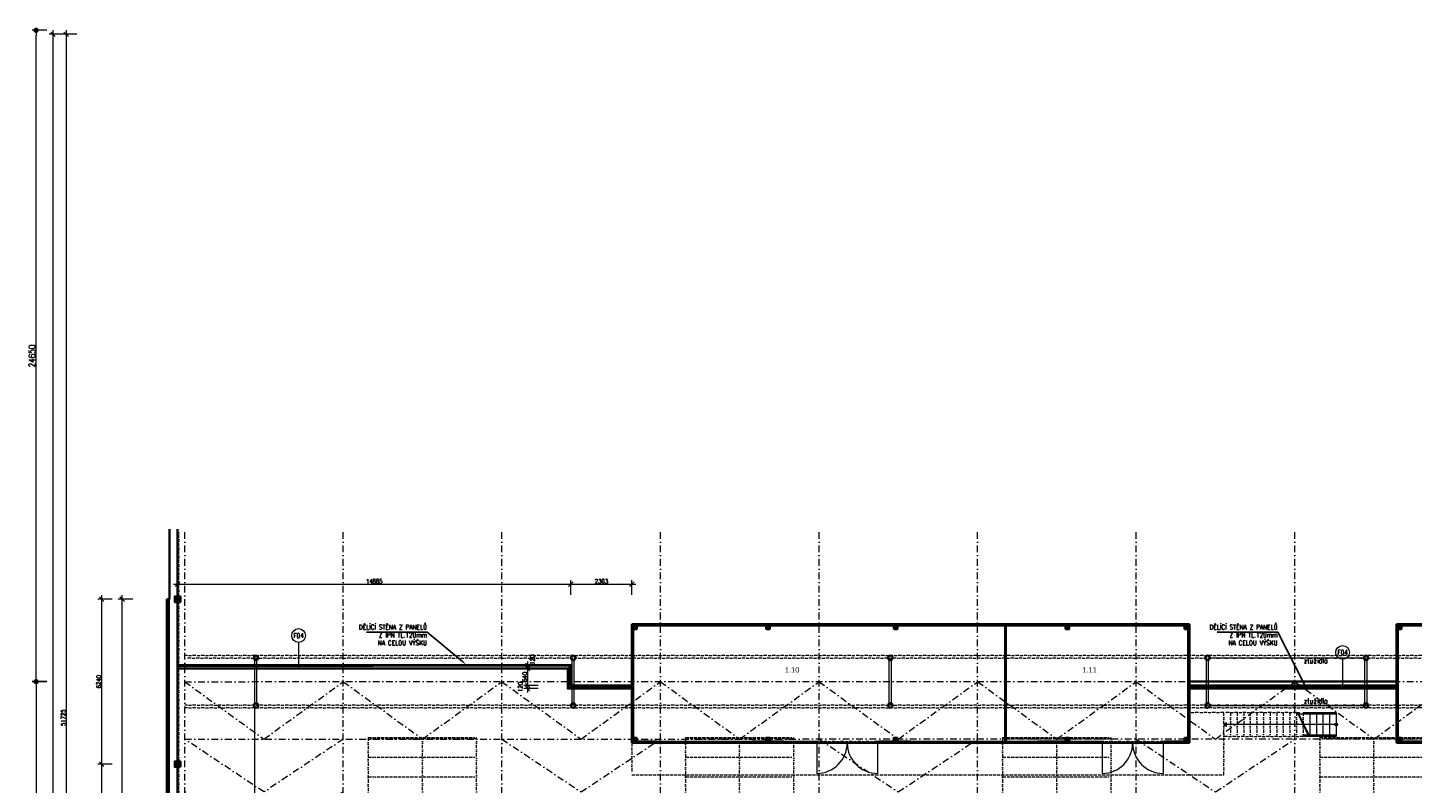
# Model space of a CAD drawing. Header units: millimetres. Extents: x -485339 to 286898, y -1189934 to 1602269.
# Tile 16 of 230: x -281678 to -229292, y -1021269 to -992673. Entities that reach past the tile are written whole.
import ezdxf
from ezdxf import colors
from ezdxf.entities.mleader import LeaderData, LeaderLine
from ezdxf.enums import TextEntityAlignment as Align
from ezdxf.math import Vec2, Vec3

# ---------------------------------------------------------------- set-up
doc = ezdxf.new("R2010")
doc.units = ezdxf.units.MM
doc.header["$LTSCALE"] = 10
for name, pattern in [('DASHDOT', [25.4, 12.7, -6.35, 0, -6.35]), ('DĚLICÍ2', [15.875, 6.35, -3.175, 0, -3.175, 0, -3.175]), ('ČÁRKOVANÁ2', [9.525, 6.35, -3.175])]:
    doc.linetypes.add(name, pattern=pattern)
doc.layers.get('Defpoints').update_dxf_attribs({"lineweight": 0})
for name, color, linetype, lineweight in [('N_dveře', 10, 'Continuous', 18), ('N_kóty', 10, 'Continuous', 18), ('N_popis', 10, 'Continuous', 18), ('N_čáry_obrys', 10, 'Continuous', 35), ('N_čáry_obrys_sokl', 5, 'Continuous', 35), ('N_čáry_obv.plášt', 212, 'Continuous', 18), ('N_čáry_obv.plášt_obrys', 212, 'Continuous', 35), ('St__otvory_dveře', 40, 'Continuous', 18), ('St_kóty', 132, 'Continuous', 18), ('St_otvory_okna', 40, 'Continuous', 18), ('St_plocha_místnosti', 250, 'Continuous', 18), ('St_sloupy_konstrukce haly', 5, 'Continuous', 35), ('St_sloupy_opláštění_půdorys', 25, 'Continuous', 35), ('St_čáry_nad', 250, 'DĚLICÍ2', 18), ('St_čáry_obrys', 5, 'Continuous', 35), ('St_čáry_osy', 250, 'DASHDOT', 18), ('St_čáry_plné', 250, 'Continuous', 18), ('St_čáry_pod', 250, 'ČÁRKOVANÁ2', 18)]:
    doc.layers.add(name, color=color, linetype=linetype, lineweight=lineweight)
doc.styles.add('Andy', font='arial.ttf')
doc.styles.get("Standard").update_dxf_attribs({"font": 'simplex.shx', "width": 0.8})
doc.linetypes.add('IZOLACE', pattern='A,0.0001,-0.1,[134,ltypeshp.shx,S=0.1,R=0,X=-0.1,Y=0],-0.2,[134,ltypeshp.shx,S=0.1,R=180,X=0.1,Y=0],-0.1', length=0.4001)
doc.linetypes.add('ZIGZAG', pattern='A,0.00254,-5.08,[131,ltypeshp.shx,S=5.08,R=0,X=-5.08,Y=0],-10.16,[131,ltypeshp.shx,S=5.08,R=180,X=5.08,Y=0],-5.08', length=20.32254)
doc.dimstyles.new('stavebníM100', dxfattribs={"dimtxt": 165, "dimasz": 170, "dimexe": 150, "dimexo": 100, "dimgap": 30, "dimtad": 1, "dimdec": 0, "dimtxsty": 'Standard', "dimblk": 'OBLIQUE', "dimcen": -2.5, "dimdle": 150, "dimclrd": 256, "dimclre": 256, "dimclrt": 256, "dimadec": 4, "dimazin": 0, "dimtfac": 1, "dimtdec": 0, "dimtmove": 2, "dimatfit": 3, "dimldrblk": 'OBLIQUE', "dimfxl": 400, "dimfxlon": 1, "dimlwd": -1, "dimlwe": -1, "dimarcsym": 0})
doc.dimstyles.new('stavebníM100_modul', dxfattribs={"dimtxt": 250, "dimasz": 200, "dimexe": 150, "dimexo": 100, "dimgap": 30, "dimtad": 1, "dimdec": 0, "dimtxsty": 'Standard', "dimblk": 'DOT', "dimcen": -2.5, "dimdle": 150, "dimclrd": 256, "dimclre": 256, "dimclrt": 256, "dimadec": 4, "dimazin": 0, "dimtfac": 1, "dimtdec": 0, "dimtmove": 2, "dimatfit": 3, "dimldrblk": 'OBLIQUE', "dimfxl": 400, "dimfxlon": 1, "dimlwd": -1, "dimlwe": -1, "dimarcsym": 0})

# ---------------------------------------------------------------- blocks, each defined once
blk = doc.blocks.new('G$C0F2906C7')
at = {"layer": 'St_sloupy_opláštění_půdorys', "ltscale": 2}
blk.add_lwpolyline([(-105, -105), (105, -105), (105, 105), (-105, 105)], close=True, dxfattribs=at)
for points in [[(-105, 105), (105, -105)], [(105, 105), (-105, -105)]]:
    blk.add_lwpolyline(points, dxfattribs=at)
blk = doc.blocks.new('G$CD8A98CDB')
at = {"layer": 'St_sloupy_konstrukce haly', "color": 250, "lineweight": 18, "ltscale": 2}
for points in [[(-825, 0), (825, 0)], [(-825, -80), (825, -80)]]:
    blk.add_lwpolyline(points, dxfattribs=at)
at = {"layer": 'St_sloupy_konstrukce haly', "ltscale": 2}
for centre in [(-900, -40), (900, -40)]:
    blk.add_circle(centre, 85, dxfattribs=at)
blk = doc.blocks.new('G$C7F8F446A')
at = {"layer": 'St_čáry_plné', "color": 0, "linetype": 'ByBlock', "ltscale": 2}
for p, q in [((20055, 4100), (-55, 4100)), ((-55, 0), (20055, 0))]:
    blk.add_line(p, q, dxfattribs=at)
for points in [[(-55, 4100), (-55, 0)], [(695, 4100), (695, 0)], [(1445, 4100), (1445, 0)], [(2195, 4100), (2195, 0)], [(2945, 4100), (2945, 0)], [(3695, 4100), (3695, 0)], [(4445, 4100), (4445, 0)], [(5195, 4100), (5195, 0)], [(5945, 4100), (5945, 0)], [(6695, 4100), (6695, 0)], [(7445, 4100), (7445, 0)], [(8195, 4100), (8195, 0)], [(8945, 4100), (8945, 0)], [(9695, 4100), (9695, 0)], [(10305, 4100), (10305, 0)], [(11055, 4100), (11055, 0)], [(11805, 4100), (11805, 0)], [(12555, 4100), (12555, 0)], [(13305, 4100), (13305, 0)], [(14055, 4100), (14055, 0)], [(14805, 4100), (14805, 0)], [(15555, 4100), (15555, 0)], [(16305, 4100), (16305, 0)], [(17055, 4100), (17055, 0)], [(17805, 4100), (17805, 0)], [(18555, 4100), (18555, 0)], [(19305, 4100), (19305, 0)], [(20055, 4100), (20055, 0)], [(-55, 2050), (20000, 2050)]]:
    blk.add_lwpolyline(points, dxfattribs=at)
at = {"layer": 'St_čáry_pod', "color": 0, "linetype": 'ByBlock', "ltscale": 2}
for p, q in [((0, 4100), (0, 0)), ((20000, 0), (20000, 4100))]:
    blk.add_line(p, q, dxfattribs=at)
blk = doc.blocks.new('*U6978')
at = {"layer": 'St_čáry_osy', "ltscale": 2}
blk.add_lwpolyline([(3000, 1000), (0, -1000), (-3000, 1000)], dxfattribs=at)
blk = doc.blocks.new('*U6977')
at = {"layer": 'Defpoints', "ltscale": 2}
for p in [(0, 0), (0, -2000), (0, -4000), (0, -6000), (0, -8000)]:
    blk.add_blockref('*U6978', p, dxfattribs=at)
blk = doc.blocks.new('*U6984')
at = {"layer": 'St_čáry_osy', "ltscale": 2}
blk.add_lwpolyline([(-3000, -1000), (-4, 1000), (3000, -1000)], dxfattribs=at)
blk = doc.blocks.new('*U6983')
at = {"layer": 'St_čáry_osy', "ltscale": 2}
for p in [(0, 0), (12000, 0), (24000, 0)]:
    blk.add_blockref('*U6984', p, dxfattribs=at)
blk = doc.blocks.new('G$C325A9F68')
at = {"layer": 'St_otvory_okna', "ltscale": 2}
for points in [[(0, 0), (1200, 0), (1200, 50), (0, 50)], [(0, 0), (50, 0), (50, 50), (0, 50)], [(1200, 0), (1150, 0), (1150, 50), (1200, 50)]]:
    blk.add_lwpolyline(points, close=True, dxfattribs=at)
blk = doc.blocks.new('G$C19647512')
at = {"layer": 'St__otvory_dveře', "ltscale": 2}
for points in [[(0, -50), (50, -50), (50, 0), (0, 0)], [(2350, -50), (2400, -50), (2400, 0), (2350, 0)]]:
    blk.add_lwpolyline(points, close=True, dxfattribs=at)
at = {"layer": 'St__otvory_dveře', "linetype": 'DĚLICÍ2', "ltscale": 2}
for points in [[(2350, 0), (50, 0)], [(2350, -50), (50, -50)]]:
    blk.add_lwpolyline(points, dxfattribs=at)
at = {"layer": 'St__otvory_dveře', "ltscale": 2}
for points in [[(50, -50), (50, -1200)], [(2350, -50), (2350, -1200)]]:
    blk.add_lwpolyline(points, dxfattribs=at)
for centre, start, end in [((50, -50), 270, 0), ((2350, -50), 180, 270)]:
    blk.add_arc(centre, 1150, start, end, dxfattribs=at)
blk = doc.blocks.new('G$C2F820337')
at = {"layer": 'St_sloupy_opláštění_půdorys', "ltscale": 2}
blk.add_lwpolyline([(-70, -70), (70, -70), (70, 70), (-70, 70)], close=True, dxfattribs=at)
for points in [[(-70, 70), (70, -70)], [(70, 70), (-70, -70)]]:
    blk.add_lwpolyline(points, dxfattribs=at)
blk = doc.blocks.new('G$CB69B1554')
at = {"layer": 'St_otvory_okna', "ltscale": 2}
blk.add_lwpolyline([(5750, -4500), (5750, -4500), (5750, -4450), (5750, -4450)], close=True, dxfattribs=at)
blk.add_lwpolyline([(5750, -4500), (5750, -4500), (5750, -4450), (5750, -4450)], close=True, dxfattribs=at)
at = {"layer": 'St_čáry_nad', "ltscale": 2}
for points in [[(0, -4500), (0, -5700), (21100, -5700), (22400, -5700), (22400, -3350), (21100, -3350)], [(25150, -3350), (22400, -3350)], [(22650, -3350), (22650, -4250)], [(22900, -3350), (22900, -4250)], [(23150, -3350), (23150, -4250)], [(23400, -3350), (23400, -4250)], [(23650, -3350), (23650, -4250)], [(23900, -3350), (23900, -4250)], [(24150, -3350), (24150, -4250)], [(24400, -3350), (24400, -4250)], [(24650, -3350), (24650, -4250)], [(24900, -3350), (24900, -4250)], [(25150, -3350), (25150, -4250)], [(25150, -3350), (25400, -3350), (25400, -4250)], [(25400, -4250), (22400, -4250)]]:
    blk.add_lwpolyline(points, dxfattribs=at)
at = {"layer": 'St_čáry_obrys', "ltscale": 2}
for points in [[(0, 0), (21100, 0)], [(0, -4500), (0, 0)], [(21100, 0), (21100, -4500)], [(50, -50), (21050, -50)], [(50, -4450), (50, -50)], [(14125, -4450), (14125, -50)], [(14150, -4450), (14150, -50)], [(21050, -50), (21050, -4450)], [(0, -4500), (950, -4500), (950, -4500), (950, -4450), (50, -4450)], [(950, -4450), (950, -4500)], [(4550, -4450), (5750, -4450)], [(4550, -4450), (4550, -4500)], [(4550, -4500), (5750, -4500)], [(5750, -4450), (5750, -4500)], [(9350, -4450), (10550, -4450)], [(9350, -4450), (9350, -4500)], [(9350, -4500), (10550, -4500)], [(10550, -4450), (10550, -4500)], [(15350, -4450), (16550, -4450)], [(15350, -4450), (15350, -4500)], [(15350, -4500), (16550, -4500)], [(16550, -4450), (16550, -4500)], [(20150, -4450), (21050, -4450)], [(20150, -4450), (20150, -4500)], [(20150, -4500), (21100, -4500)]]:
    blk.add_lwpolyline(points, dxfattribs=at)
at = {"layer": 'St_čáry_obrys'}
for points in [[(28930, -4500), (28930, 0)], [(28930, 0), (29109, 0), (30330, 0)], [(28980, -4450), (28980, -50)], [(28980, -50), (29109, -50), (30330, -50)], [(28930, -4500), (50630, -4500)], [(28980, -4450), (34930, -4450)]]:
    blk.add_lwpolyline(points, dxfattribs=at)
at = {"layer": 'St_čáry_plné', "ltscale": 2}
for points in [[(25150, -3400), (26650, -3400)], [(25617, -4250), (25181, -3350)], [(25650, -4250), (25215, -3350)], [(25400, -3350), (25650, -3350), (25650, -4250), (25400, -4250)], [(25650, -3350), (25900, -3350), (25900, -4250), (25650, -4250)], [(25900, -3350), (26150, -3350), (26150, -4250), (25900, -4250)], [(26150, -3350), (26400, -3350), (26400, -4250), (26150, -4250)], [(26400, -3350), (26650, -3350), (26650, -4250), (26150, -4250)], [(26595, -3800), (22400, -3800)], [(26650, -4200), (25400, -4200)]]:
    blk.add_lwpolyline(points, dxfattribs=at)
blk.add_lwpolyline([(22400, -3800), (22501, -3859), (22501, -3741)], close=True, dxfattribs=at)
blk.add_circle((26650, -3800), 54.6, dxfattribs=at)
at = {"layer": 'St__otvory_dveře', "ltscale": 2}
for p in [(6950, -4450), (17750, -4450)]:
    blk.add_blockref('G$C19647512', p, dxfattribs=at)
at = {"layer": 'St_otvory_okna', "ltscale": 2}
for p in [(950, -4500), (2150, -4500), (3350, -4500), (5750, -4500), (10550, -4500), (11750, -4500), (12950, -4500), (14150, -4500), (16550, -4500)]:
    blk.add_blockref('G$C325A9F68', p, dxfattribs=at)
at = {"layer": 'St_sloupy_opláštění_půdorys', "ltscale": 2}
for p in [(120, -120), (5150, -120), (9980, -120), (16480, -120), (20980, -120), (29050, -120), (120, -4380), (5150, -4380), (9980, -4380), (16480, -4380), (29050, -4380)]:
    blk.add_blockref('G$C2F820337', p, dxfattribs=at)
at = {"layer": 'St_sloupy_opláštění_půdorys', "ltscale": 2, "xscale": -1, "rotation": 180}
blk.add_blockref('G$C2F820337', (20980, -4380), dxfattribs=at)
blk = doc.blocks.new('_OBLIQUE')
at = {"color": 0, "linetype": 'ByBlock'}
blk.add_line((-0.5, -0.5), (0.5, 0.5), dxfattribs=at)
blk = doc.blocks.new('*D7050')
at = {"layer": 'Defpoints', "color": 0}
for p in [(-277382, -992923), (-280222, -1044648), (-277482, -1044648)]:
    blk.add_point(p, dxfattribs=at)
at = {"layer": 'St_kóty'}
for p, q in [((-279822, -992923), (-280372, -992923)), ((-280222, -992773), (-280222, -1044798)), ((-279822, -1044648), (-280372, -1044648))]:
    blk.add_line(p, q, dxfattribs=at)
at = {"layer": 'St_kóty', "linetype": 'ByBlock', "xscale": 170, "yscale": 170, "zscale": 170}
for p, rotation in [((-280222, -992923), 90), ((-280222, -1044648), 270)]:
    blk.add_blockref('_OBLIQUE', p, dxfattribs=dict(at, rotation=rotation))
at = {"layer": 'St_kóty', "insert": (-280335, -1018785), "char_height": 165, "attachment_point": 5, "rotation": 90}
blk.add_mtext('51725', dxfattribs=at)
blk = doc.blocks.new('*D7052')
at = {"layer": 'Defpoints', "color": 0}
for p in [(-280718, -992923), (-277382, -992923), (-277482, -1060078)]:
    blk.add_point(p, dxfattribs=at)
at = {"layer": 'St_kóty'}
for p, q in [((-280318, -992923), (-280868, -992923)), ((-280718, -1060228), (-280718, -992773)), ((-280318, -1060078), (-280868, -1060078))]:
    blk.add_line(p, q, dxfattribs=at)
at = {"layer": 'St_kóty', "linetype": 'ByBlock', "xscale": 170, "yscale": 170, "zscale": 170}
for p, rotation in [((-280718, -992923), 90), ((-280718, -1060078), 270)]:
    blk.add_blockref('_OBLIQUE', p, dxfattribs=dict(at, rotation=rotation))
at = {"layer": 'St_kóty', "insert": (-280831, -1026500), "char_height": 165, "attachment_point": 5, "rotation": 90}
blk.add_mtext('67155', dxfattribs=at)
blk = doc.blocks.new('_Dot')
at = {"color": 0, "linetype": 'ByBlock', "lineweight": -2}
blk.add_line((-0.5, 0), (-1, 0), dxfattribs=at)
at = {"color": 0, "linetype": 'ByBlock', "const_width": 0.5}
blk.add_lwpolyline([(-0.25, 0, 1), (0.25, 0, 1)], format="xyb", close=True, dxfattribs=at)
blk = doc.blocks.new('*D7053')
at = {"layer": 'Defpoints', "color": 0}
for p in [(-281359, -992773), (-274075, -992773), (-274072, -1017423)]:
    blk.add_point(p, dxfattribs=at)
at = {"layer": 'St_kóty'}
for p, q in [((-280959, -992773), (-281509, -992773)), ((-281359, -1017223), (-281359, -992973)), ((-280959, -1017423), (-281509, -1017423))]:
    blk.add_line(p, q, dxfattribs=at)
at = {"layer": 'St_kóty', "linetype": 'ByBlock', "xscale": 200, "yscale": 200, "zscale": 200}
for p, rotation in [((-281359, -992773), 90), ((-281359, -1017423), 270)]:
    blk.add_blockref('_Dot', p, dxfattribs=dict(at, rotation=rotation))
at = {"layer": 'St_kóty', "insert": (-281514, -1005098), "char_height": 250, "attachment_point": 5, "rotation": 90}
blk.add_mtext('24650', dxfattribs=at)
blk = doc.blocks.new('*D7054')
at = {"layer": 'Defpoints', "color": 0}
for p in [(-274152, -1017422), (-281359, -1041768), (-274152, -1041768)]:
    blk.add_point(p, dxfattribs=at)
at = {"layer": 'St_kóty'}
for p, q in [((-280959, -1017422), (-281509, -1017422)), ((-281359, -1017622), (-281359, -1041568)), ((-280959, -1041768), (-281509, -1041768))]:
    blk.add_line(p, q, dxfattribs=at)
at = {"layer": 'St_kóty', "linetype": 'ByBlock', "xscale": 200, "yscale": 200, "zscale": 200}
for p, rotation in [((-281359, -1017422), 90), ((-281359, -1041768), 270)]:
    blk.add_blockref('_Dot', p, dxfattribs=dict(at, rotation=rotation))
at = {"layer": 'St_kóty', "insert": (-281514, -1029595), "char_height": 250, "attachment_point": 5, "rotation": 90}
blk.add_mtext('24345', dxfattribs=at)
blk = doc.blocks.new('*D7265')
at = {"layer": 'Defpoints', "color": 0}
for p in [(-278878, -1020543), (-277077, -1020543), (-277077, -1026783)]:
    blk.add_point(p, dxfattribs=at)
at = {"layer": 'St_kóty'}
for p, q in [((-278878, -1026933), (-278878, -1020393)), ((-278478, -1020543), (-279028, -1020543)), ((-278478, -1026783), (-279028, -1026783))]:
    blk.add_line(p, q, dxfattribs=at)
at = {"layer": 'St_kóty', "linetype": 'ByBlock', "xscale": 170, "yscale": 170, "zscale": 170}
for p, rotation in [((-278878, -1020543), 90), ((-278878, -1026783), 270)]:
    blk.add_blockref('_OBLIQUE', p, dxfattribs=dict(at, rotation=rotation))
at = {"layer": 'St_kóty', "insert": (-278990, -1023663), "char_height": 165, "attachment_point": 5, "rotation": 90}
blk.add_mtext('6240', dxfattribs=at)
blk = doc.blocks.new('*D7266')
at = {"layer": 'Defpoints', "color": 0}
for p in [(-278878, -1014303), (-277077, -1014303), (-277077, -1020543)]:
    blk.add_point(p, dxfattribs=at)
at = {"layer": 'St_kóty'}
for p, q in [((-278878, -1020693), (-278878, -1014153)), ((-278478, -1014303), (-279028, -1014303)), ((-278478, -1020543), (-279028, -1020543))]:
    blk.add_line(p, q, dxfattribs=at)
at = {"layer": 'St_kóty', "linetype": 'ByBlock', "xscale": 170, "yscale": 170, "zscale": 170}
for p, rotation in [((-278878, -1014303), 90), ((-278878, -1020543), 270)]:
    blk.add_blockref('_OBLIQUE', p, dxfattribs=dict(at, rotation=rotation))
at = {"layer": 'St_kóty', "insert": (-278990, -1017423), "char_height": 165, "attachment_point": 5, "rotation": 90}
blk.add_mtext('6240', dxfattribs=at)
blk = doc.blocks.new('*D7309')
at = {"layer": 'Defpoints', "color": 0}
for p in [(-278103, -1014303), (-276413, -1014303), (-276513, -1044548)]:
    blk.add_point(p, dxfattribs=at)
at = {"layer": 'N_kóty'}
for p, q in [((-278103, -1044698), (-278103, -1014153)), ((-277703, -1014303), (-278253, -1014303)), ((-277703, -1044548), (-278253, -1044548))]:
    blk.add_line(p, q, dxfattribs=at)
at = {"layer": 'N_kóty', "linetype": 'ByBlock', "xscale": 170, "yscale": 170, "zscale": 170}
for p, rotation in [((-278103, -1014303), 90), ((-278103, -1044548), 270)]:
    blk.add_blockref('_OBLIQUE', p, dxfattribs=dict(at, rotation=rotation))
at = {"layer": 'N_kóty', "insert": (-278216, -1029425), "char_height": 165, "attachment_point": 5, "rotation": 90}
blk.add_mtext('30245', dxfattribs=at)
blk = doc.blocks.new('*D7392')
at = {"layer": 'Defpoints', "color": 0}
for p in [(-261126, -1013735), (-276011, -1016803), (-261126, -1016803)]:
    blk.add_point(p, dxfattribs=at)
at = {"layer": 'N_kóty'}
for p, q in [((-276011, -1014135), (-276011, -1013585)), ((-261126, -1014135), (-261126, -1013585)), ((-276161, -1013735), (-260976, -1013735))]:
    blk.add_line(p, q, dxfattribs=at)
at = {"layer": 'N_kóty', "linetype": 'ByBlock', "xscale": 170, "yscale": 170, "zscale": 170, "rotation": 180}
blk.add_blockref('_OBLIQUE', (-276011, -1013735), dxfattribs=at)
at = {"layer": 'N_kóty', "linetype": 'ByBlock', "xscale": 170, "yscale": 170, "zscale": 170}
blk.add_blockref('_OBLIQUE', (-261126, -1013735), dxfattribs=at)
at = {"layer": 'N_kóty', "insert": (-268569, -1013622), "char_height": 165, "attachment_point": 5}
blk.add_mtext('14885', dxfattribs=at)
blk = doc.blocks.new('*D7393')
at = {"layer": 'Defpoints', "color": 0}
for p in [(-258823, -1013735), (-258823, -1015243), (-261126, -1016803)]:
    blk.add_point(p, dxfattribs=at)
at = {"layer": 'N_kóty'}
for p, q in [((-261126, -1014135), (-261126, -1013585)), ((-258823, -1014135), (-258823, -1013585)), ((-261276, -1013735), (-258673, -1013735))]:
    blk.add_line(p, q, dxfattribs=at)
at = {"layer": 'N_kóty', "linetype": 'ByBlock', "xscale": 170, "yscale": 170, "zscale": 170, "rotation": 180}
blk.add_blockref('_OBLIQUE', (-261126, -1013735), dxfattribs=at)
at = {"layer": 'N_kóty', "linetype": 'ByBlock', "xscale": 170, "yscale": 170, "zscale": 170}
blk.add_blockref('_OBLIQUE', (-258823, -1013735), dxfattribs=at)
at = {"layer": 'N_kóty', "insert": (-259974, -1013622), "char_height": 165, "attachment_point": 5}
blk.add_mtext('2303', dxfattribs=at)
blk = doc.blocks.new('*D7394')
at = {"layer": 'Defpoints', "color": 0}
for p in [(-262760, -1017563), (-258823, -1017563), (-258823, -1017683)]:
    blk.add_point(p, dxfattribs=at)
at = {"layer": 'N_kóty'}
for p, q in [((-262360, -1017563), (-262910, -1017563)), ((-262360, -1017683), (-262910, -1017683)), ((-262760, -1017833), (-262760, -1017413))]:
    blk.add_line(p, q, dxfattribs=at)
at = {"layer": 'N_kóty', "linetype": 'ByBlock', "xscale": 170, "yscale": 170, "zscale": 170}
for p, rotation in [((-262760, -1017563), 90), ((-262760, -1017683), 270)]:
    blk.add_blockref('_OBLIQUE', p, dxfattribs=dict(at, rotation=rotation))
at = {"layer": 'N_kóty', "insert": (-263038, -1017623), "char_height": 165, "attachment_point": 5, "rotation": 90}
blk.add_mtext('120', dxfattribs=at)
blk = doc.blocks.new('*D7395')
at = {"layer": 'Defpoints', "color": 0}
for p in [(-262759, -1016923), (-261246, -1016923), (-258823, -1017563)]:
    blk.add_point(p, dxfattribs=at)
at = {"layer": 'N_kóty'}
for p, q in [((-262759, -1017713), (-262759, -1016773)), ((-262359, -1016923), (-262909, -1016923)), ((-262359, -1017563), (-262909, -1017563))]:
    blk.add_line(p, q, dxfattribs=at)
at = {"layer": 'N_kóty', "linetype": 'ByBlock', "xscale": 170, "yscale": 170, "zscale": 170}
for p, rotation in [((-262759, -1016923), 90), ((-262759, -1017563), 270)]:
    blk.add_blockref('_OBLIQUE', p, dxfattribs=dict(at, rotation=rotation))
at = {"layer": 'N_kóty', "insert": (-262871, -1017243), "char_height": 165, "attachment_point": 5, "rotation": 90}
blk.add_mtext('640', dxfattribs=at)
blk = doc.blocks.new('*D7396')
at = {"layer": 'Defpoints', "color": 0}
for p in [(-262759, -1016803), (-261126, -1016803), (-261246, -1016923)]:
    blk.add_point(p, dxfattribs=at)
at = {"layer": 'N_kóty'}
for p, q in [((-262359, -1016803), (-262909, -1016803)), ((-262759, -1017073), (-262759, -1016653)), ((-262359, -1016923), (-262909, -1016923))]:
    blk.add_line(p, q, dxfattribs=at)
at = {"layer": 'N_kóty', "linetype": 'ByBlock', "xscale": 170, "yscale": 170, "zscale": 170}
for p, rotation in [((-262759, -1016803), 90), ((-262759, -1016923), 270)]:
    blk.add_blockref('_OBLIQUE', p, dxfattribs=dict(at, rotation=rotation))
at = {"layer": 'N_kóty', "insert": (-262579, -1016585), "char_height": 165, "attachment_point": 5, "rotation": 90}
blk.add_mtext('120', dxfattribs=at)

msp = doc.modelspace()

# ---------------------------------------------------------------- linework, layer by layer
at = {"layer": 'Defpoints', "ltscale": 2}
msp.add_lwpolyline([(-273082.7, -1041767.6), (-273082.7, -1017422.6)], dxfattribs=at)
at = {"layer": 'N_popis'}
for points in [[(-271429.6, -1015936), (-271429.6, -1016922.7)], [(-231928.2, -1016573.6), (-231928.2, -1017560.3)]]:
    msp.add_lwpolyline(points, dxfattribs=at)
for centre in [(-271429.6, -1015676.1), (-231928.2, -1016313.7)]:
    msp.add_circle(centre, 259.9, dxfattribs=at)
at = {"layer": 'N_čáry_obrys', "ltscale": 2}
for points in [[(-276412.7, -1014302.6), (-276312.7, -1014302.6)], [(-276412.7, -1044547.6), (-276412.7, -1014302.6)]]:
    msp.add_lwpolyline(points, dxfattribs=at)
at = {"layer": 'N_čáry_obrys_sokl', "ltscale": 2}
for points in [[(-276312.7, -1011656.9), (-276312.7, -1014302.6)], [(-276012.7, -1011656.9), (-276012.7, -1014197.6)], [(-276012.7, -1014407.6), (-276012.7, -1020437.6)], [(-276012.7, -1020647.6), (-276012.7, -1026677.6)]]:
    msp.add_lwpolyline(points, dxfattribs=at)
at = {"layer": 'N_čáry_obv.plášt', "linetype": 'IZOLACE', "ltscale": 10}
msp.add_lwpolyline([(-276362.7, -1044597.6), (-276362.7, -1014302.6)], dxfattribs=at)
at = {"layer": 'N_čáry_obv.plášt', "linetype": 'ZIGZAG'}
for points in [[(-258822.7, -1017622.9), (-261187.7, -1017622.9), (-261187.7, -1016839.8), (-276012.7, -1016862.6)], [(-237722.7, -1017622.9), (-229892.7, -1017622.9)]]:
    msp.add_lwpolyline(points, dxfattribs=at)
at = {"layer": 'N_čáry_obv.plášt_obrys'}
for points in [[(-258822.7, -1017562.9), (-261127.7, -1017562.9), (-261126.1, -1016802.7), (-276012.7, -1016802.7)], [(-258822.7, -1017682.9), (-261247.7, -1017682.9), (-261246.1, -1016922.7), (-276012.7, -1016922.7)], [(-237722.7, -1017562.9), (-229892.7, -1017562.9)], [(-237722.7, -1017682.9), (-229892.7, -1017682.9)]]:
    msp.add_lwpolyline(points, dxfattribs=at)
at = {"layer": 'St_čáry_nad', "ltscale": 2}
for points in [[(-275957.7, -1044697.6), (-275957.7, -1011656.9)], [(-179683, -1016437.6), (-275737.7, -1016437.6)], [(-182415.5, -1016537.6), (-275737.7, -1016537.6)], [(-179683, -1018307.6), (-275737.7, -1018307.6)], [(-179683, -1018407.6), (-275737.7, -1018407.6)]]:
    msp.add_lwpolyline(points, dxfattribs=at)
at = {"layer": 'St_čáry_obrys'}
for p, q in [((-258822.7, -1017420.4), (-258822.7, -1019742.9)), ((-237722.7, -1019742.9), (-237723.1, -1017417.5)), ((-237723.1, -1017417.5), (-229892.7, -1017417.5)), ((-229892.7, -1017417.5), (-229892.7, -1019742.9)), ((-258822.7, -1019742.9), (-237722.7, -1019742.9)), ((-229892.7, -1019742.9), (-208192.7, -1019742.9))]:
    msp.add_line(p, q, dxfattribs=at)
at = {"layer": 'St_čáry_osy', "ltscale": 2}
for points in [[(-275737.7, -1059777.6), (-275737.7, -1011656.9)], [(-269737.7, -1059777.6), (-269737.7, -1011656.9)], [(-263737.7, -1059777.6), (-263737.7, -1011656.9)], [(-257737.7, -1059777.6), (-257737.7, -1011656.9)], [(-251737.7, -1059777.6), (-251737.7, -1011656.9)], [(-245737.7, -1059777.6), (-245737.7, -1011656.9)], [(-239737.7, -1059777.6), (-239737.7, -1011656.9)], [(-233737.7, -1059777.6), (-233737.7, -1011656.9)], [(-275737.7, -1017422.6), (-179683, -1017409.8)], [(-275737.7, -1017422.6), (-272737.7, -1019595.1), (-269737.7, -1017422.6)], [(-269737.7, -1017422.6), (-266742, -1019595.1), (-263737.7, -1017422.6)], [(-263737.7, -1017422.6), (-260742, -1019595.1), (-257737.7, -1017422.6)], [(-257737.7, -1017422.6), (-254742, -1019595.1), (-251737.7, -1017422.6)], [(-251737.7, -1017422.6), (-248742, -1019595.1), (-245737.7, -1017422.6)], [(-245737.7, -1017422.6), (-242742, -1019595.1), (-239737.7, -1017422.6)], [(-239737.7, -1017422.6), (-236742, -1019595.1), (-233737.7, -1017422.6)], [(-233737.7, -1017422.6), (-230742, -1019595.1), (-227737.7, -1017422.6)], [(-275737.7, -1019595.1), (-179683, -1019582.3)]]:
    msp.add_lwpolyline(points, dxfattribs=at)
at = {"layer": 'St_čáry_plné', "ltscale": 2}
for points in [[(-276312.7, -1044647.6), (-276312.7, -1014302.6)], [(-236957.7, -1016524), (-231127.7, -1016524)], [(-236957.7, -1018324), (-231127.7, -1018324)]]:
    msp.add_lwpolyline(points, dxfattribs=at)

# ---------------------------------------------------------------- block references
at = {"layer": 'N_dveře', "ltscale": 2}
msp.add_blockref('G$CB69B1554', (-258822.7, -1015242.9), dxfattribs=at)
at = {"layer": 'St_sloupy_konstrukce haly', "ltscale": 2, "rotation": 90}
for p in [(-273082.7, -1017422.6), (-261082.7, -1017422.6), (-249082.7, -1017422.6), (-237082.7, -1017422.6), (-231082.7, -1017422.6)]:
    msp.add_blockref('G$CD8A98CDB', p, dxfattribs=at)
at = {"layer": 'St_sloupy_opláštění_půdorys', "ltscale": 2, "rotation": 90}
for p in [(-276007.7, -1014302.6), (-276007.7, -1020542.6)]:
    msp.add_blockref('G$C0F2906C7', p, dxfattribs=at)
at = {"layer": 'St_čáry_nad', "ltscale": 2, "rotation": 90}
for p in [(-264692, -1039584.6), (-252692, -1039584.6), (-240692, -1039584.6), (-228692, -1039584.6)]:
    msp.add_blockref('G$C7F8F446A', p, dxfattribs=at)
at = {"layer": 'St_čáry_osy', "ltscale": 2}
msp.add_blockref('*U6977', (-272737.7, -1020595.1), dxfattribs=at)
at = {"layer": 'St_čáry_osy', "ltscale": 2, "xscale": -1, "rotation": 180}
msp.add_blockref('*U6983', (-260737.7, -1020595.1), dxfattribs=at)

# ---------------------------------------------------------------- texts
at = {"layer": 'N_popis', "width": 0.8}
for p in [(-271429.6, -1015676.1), (-231928.2, -1016313.7)]:
    msp.add_text('F04', height=180, dxfattribs=at).set_placement(p, align=Align.MIDDLE_CENTER)
at = {"layer": 'St_plocha_místnosti', "ltscale": 2, "style": 'Andy'}
for s, p in [('1.10', (-253029.7, -1017075.3)), ('1.11', (-241773.2, -1017075.3))]:
    msp.add_text(s, height=200, dxfattribs=at).set_placement(p)
at = {"layer": 'St_čáry_plné', "ltscale": 2, "width": 0.8}
for p in [(-233398.6, -1016727.8), (-233398.6, -1018251.4)]:
    msp.add_text('ztužidla', height=200, dxfattribs=at).set_placement(p)

# ---------------------------------------------------------------- dimensions: what is measured, and where the dimension line sits
at = {"layer": 'N_kóty'}
for base, p1, p2, picture, middle in [((-261126.1, -1013735), (-276011.1, -1016802.7), (-261126.1, -1016802.7), '*D7392', (-268568.6, -1013622.5)), ((-258822.7, -1013735), (-261126.1, -1016802.7), (-258822.7, -1015242.9), '*D7393', (-259974.4, -1013622.5))]:
    dim = msp.add_linear_dim(base=base, p1=p1, p2=p2, dimstyle='stavebníM100', dxfattribs=at)
    dim.commit()
    dim.dimension.update_dxf_attribs({"geometry": picture, "text_midpoint": middle})
for base, p1, p2, picture, middle in [((-278103.5, -1014302.6), (-276512.7, -1044547.6), (-276412.7, -1014302.6), '*D7309', (-278216, -1029425.1)), ((-262758.7, -1016922.7), (-258822.7, -1017562.9), (-261246.1, -1016922.7), '*D7395', (-262871.2, -1017242.8)), ((-262760.3, -1017562.9), (-258822.7, -1017682.9), (-258822.7, -1017562.9), '*D7394', (-263037.8, -1017622.9))]:
    dim = msp.add_linear_dim(base=base, p1=p1, p2=p2, angle=90, dimstyle='stavebníM100', dxfattribs=at)
    dim.commit()
    dim.dimension.update_dxf_attribs({"geometry": picture, "text_midpoint": middle})
dim = msp.add_linear_dim(base=(-262758.7, -1016802.7), p1=(-261246.1, -1016922.7), p2=(-261126.1, -1016802.7), angle=90, dimstyle='stavebníM100', dxfattribs=at)
dim.commit()
dim.dimension.update_dxf_attribs({"geometry": '*D7396', "text_midpoint": (-262579, -1016584.6), "dimtype": 160})
at = {"layer": 'St_kóty'}
for base, p1, p2, dimstyle, picture, middle in [((-281358.984, -992773.062), (-274071.9313, -1017422.6267), (-274074.7886, -992773.062), 'stavebníM100_modul', '*D7053', (-281513.984, -1005097.8444)), ((-280222, -1044647.6), (-277381.9, -992922.8), (-277481.9, -1044647.6), 'stavebníM100', '*D7050', (-280334.5, -1018785.2)), ((-281359, -1041767.6), (-274151.9, -1017422.3), (-274151.9, -1041767.6), 'stavebníM100_modul', '*D7054', (-281514, -1029594.9))]:
    dim = msp.add_linear_dim(base=base, p1=p1, p2=p2, angle=90, dimstyle=dimstyle, dxfattribs=at)
    dim.commit()
    dim.dimension.update_dxf_attribs({"geometry": picture, "text_midpoint": middle})
for base, p1, p2, picture, middle in [((-280718.2, -992922.8), (-277481.9, -1060077.6), (-277381.9, -992922.8), '*D7052', (-280830.7, -1026500.2)), ((-278877.9, -1014302.6), (-277076.9, -1020542.6), (-277076.9, -1014302.6), '*D7266', (-278990.4, -1017422.6)), ((-278877.9, -1020542.6), (-277076.9, -1026782.6), (-277076.9, -1020542.6), '*D7265', (-278990.4, -1023662.6))]:
    dim = msp.add_linear_dim(base=base, p1=p1, p2=p2, angle=90, dimstyle='stavebníM100', override={"dimtxsty": 'Standard', "dimldrblk": 'OBLIQUE'}, dxfattribs=at)
    dim.commit()
    dim.dimension.update_dxf_attribs({"geometry": picture, "text_midpoint": middle})

# ---------------------------------------------------------------- leaders
at = {"layer": 'N_popis'}
ml = msp.add_multileader_mtext('Standard', dxfattribs=at)
ml.set_content('DĚLÍCÍ STĚNA Z PANELŮ\\PZ IPN TL.120mm\\PNA CELOU VÝŠKU')
ml.set_leader_properties()
ml.build(insert=Vec2(0, 0))
ml.multileader.update_dxf_attribs({"text_left_attachment_type": 6, "text_right_attachment_type": 6, "arrow_head_size": 180})
ctx = ml.context
ctx.base_point, ctx.char_height, ctx.arrow_head_size, ctx.plane_origin = Vec3(-269225.3, -1015544.5), 180, 180, Vec3(-265781.2, -1014580.1)
ctx.left_attachment, ctx.right_attachment, ctx.text_align_type = 6, 6, 2
notes = []
notes.append((ctx, [(0, (1, 1, 0), (-266559.5, -1015544.5), (-1, 0), 8, [(0, [(-265091.2, -1016774.6)], 0, [])])]))
ctx.mtext.insert, ctx.mtext.alignment, ctx.mtext.flow_direction = Vec3(-266569.5, -1015266.8), 3, 5
ml = msp.add_multileader_mtext('Standard', dxfattribs=at)
ml.set_content('DĚLÍCÍ STĚNA Z PANELŮ\\PZ IPN TL.120mm \\PNA CELOU VÝŠKU')
ml.set_leader_properties()
ml.build(insert=Vec2(0, 0))
ml.multileader.update_dxf_attribs({"text_left_attachment_type": 6, "text_right_attachment_type": 6, "arrow_head_size": 180})
ctx = ml.context
ctx.base_point, ctx.char_height, ctx.arrow_head_size, ctx.plane_origin = Vec3(-237040.5, -1015544.5), 180, 180, Vec3(-233596.5, -1014580.1)
ctx.left_attachment, ctx.right_attachment, ctx.text_align_type = 6, 6, 2
notes.append((ctx, [(0, (1, 1, 0), (-234374.8, -1015544.5), (-1, 0), 8, [(0, [(-233304.8, -1017661.5)], 0, [])])]))
ctx.mtext.insert, ctx.mtext.alignment, ctx.mtext.flow_direction = Vec3(-234384.8, -1015266.8), 3, 5
for ctx, leaders in notes:
    for number, flags, end, landing, length, lines in leaders:
        leader = LeaderData()
        leader.index, (leader.has_last_leader_line, leader.has_dogleg_vector, leader.attachment_direction) = number, flags
        leader.last_leader_point, leader.dogleg_vector, leader.dogleg_length = Vec3(end), Vec3(landing), length
        for number, points, colour, breaks in lines:
            line = LeaderLine()
            line.index, line.vertices, line.color, line.breaks = number, Vec3.list(points), colors.encode_raw_color(colour), breaks
            leader.lines.append(line)
        ctx.leaders.append(leader)

doc.saveas('drawing.dxf')
